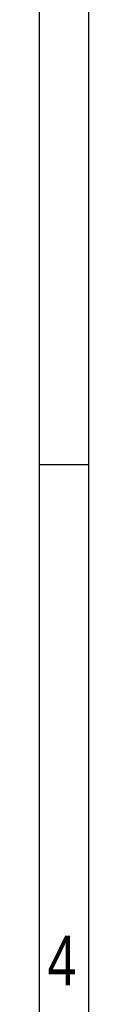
# Model space of a CAD drawing. Header units: millimetres. Extents: x 26 to 18293, y 26 to 4061.
# Tile 4 of 8: x 26.46 to 28.36, y 156.79 to 194.38. Entities that reach past the tile are written whole.
import ezdxf

# ---------------------------------------------------------------- set-up
doc = ezdxf.new("R2010")
doc.units = ezdxf.units.MM
doc.layers.add('Frame 圖框', color=7, linetype='Continuous')
doc.styles.add('TEXTSTYLE_1', font='txt')

msp = doc.modelspace()

# ---------------------------------------------------------------- linework, layer by layer
at = {"layer": 'Frame 圖框'}
for p, q in [((26.459, 235.749), (26.459, 25.85)), ((26.459, 177.401), (28.353, 177.401)), ((26.459, 177.401), (28.353, 177.401))]:
    msp.add_line(p, q, dxfattribs=at)
at = {"layer": 'Frame 圖框', "ltscale": 10}
msp.add_line((28.357, 27.744), (28.357, 233.854), dxfattribs=at)

# ---------------------------------------------------------------- texts
at = {"layer": 'Frame 圖框', "style": 'TEXTSTYLE_1', "width": 0.785714}
msp.add_text('4', height=1.894, dxfattribs=at).set_placement((26.775, 157.51))

doc.saveas('drawing.dxf')
